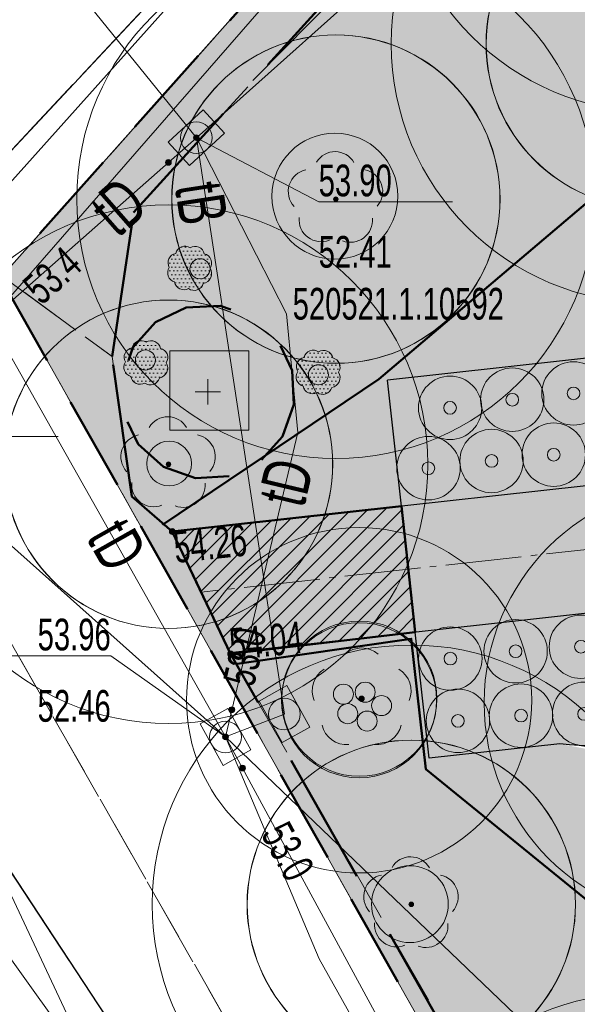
# Model space of a CAD drawing. Header units: metres. Extents: x 5507792 to 5507956, y 5948884 to 5948992.
# Tile 5 of 24: x 5507883 to 5507892, y 5948937 to 5948953. Entities that reach past the tile are written whole.
import ezdxf
from ezdxf.enums import TextEntityAlignment as Align

# ---------------------------------------------------------------- set-up
doc = ezdxf.new("R2010")
doc.units = ezdxf.units.M
for name, pattern in [('2', [0.9, 0.6, -0.3]), ('ACAD_ISO04W100', [30, 24, -3, 0, -3]), ('L_0_02', [0]), ('L_0_03', [1, 0.5, -0.5]), ('L_0_04', [1.5, 1, -0.5]), ('L_0_06', [2, 1.5, -0.5]), ('L_0_0C', [3, 2, -1])]:
    doc.linetypes.add(name, pattern=pattern)
doc.layers.get('0').update_dxf_attribs({"linetype": 'CONTINUOUS', "lineweight": 18})
doc.layers.add('0_legenda', color=7, linetype='CONTINUOUS', lineweight=5, true_color=0x000000)
for name, color, linetype, lineweight in [('1_granice_dzialek', 1, 'CONTINUOUS', 5), ('1_mala_arch', 5, 'CONTINUOUS', 5), ('1_nawierzchnie', 253, 'CONTINUOUS', 5), ('1_roslinnosc', 102, 'CONTINUOUS', 5), ('2_nawierzchnie_projektowane', 14, 'CONTINUOUS', 30), ('3_rosliny_projektowane', 102, 'CONTINUOUS', 20), ('EGB_DzialkaEwidencyjna', 7, 'L_0_02', 18), ('EGB_KonturUzytkuGruntowego', 96, 'L_0_03', 18), ('GES_InneUrzadzeniaTowarzyszace_P', 7, 'CONTINUOUS', 18), ('GES_PrzewodElektroenergetyczny', 1, 'CONTINUOUS', 18), ('GES_PrzewodTelekomunikacyjny', 30, 'CONTINUOUS', 18), ('GES_Rzedna', 7, 'CONTINUOUS', 18), ('OS_PunktOsnowyPoziomej', 7, 'CONTINUOUS', 18), ('OT_Komunikacja', 7, 'CONTINUOUS', 18), ('OT_Rzedna', 7, 'CONTINUOUS', 18), ('OT_ZagospodarowanieTerenu', 7, 'CONTINUOUS', 18), ('OT_ZagospodarowanieTerenu_P', 7, 'CONTINUOUS', 18), ('OTKC', 7, 'CONTINUOUS', 13), ('OTKJ', 7, 'CONTINUOUS', 13), ('OTKK', 7, 'CONTINUOUS', 13), ('OTRS', 7, 'CONTINUOUS', 13), ('OTZL', 7, 'CONTINUOUS', 13), ('OTZT', 7, 'CONTINUOUS', 18), ('SUEP', 7, 'CONTINUOUS', 13), ('SUPK', 7, 'CONTINUOUS', 13), ('SUTP', 7, 'CONTINUOUS', 13), ('Zakres', 5, 'L_0_0C', 50)]:
    doc.layers.add(name, color=color, linetype=linetype, lineweight=lineweight)
doc.layers.add('drzewo liściaste', color=7, linetype='CONTINUOUS')
doc.styles.get("Standard").update_dxf_attribs({"font": 'arial.ttf'})
pattern_1 = [(45, (0, 0), (-0.0220970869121, 0.06629126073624), [0, -0.0625])]
pattern_2 = [(0, (0, 0), (0.03125, 0.0625), [0, -0.0625])]

# ---------------------------------------------------------------- blocks, each defined once
blk = doc.blocks.new('SUPK_TR')
at = {"color": 0, "linetype": 'Continuous', "lineweight": 18, "flags": 128}
blk.add_lwpolyline([(0.75, 0.5), (0.75, -0.5), (-0.75, -0.5), (-0.75, 0.5)], close=True, dxfattribs=at)
blk = doc.blocks.new('SUPS01_07')
at = {"linetype": 'Continuous', "lineweight": 13}
blk.add_hatch(color=0, dxfattribs=at).paths.add_polyline_path([(0, -0.091, 1), (0, 0.091, 1)])
at = {"color": 0, "linetype": 'Continuous', "lineweight": 13}
blk.add_circle((0, 0), 0.0906, dxfattribs=at)
blk = doc.blocks.new('OSSP')
at = {"color": 0, "linetype": 'Continuous', "lineweight": 18, "flags": 128}
blk.add_lwpolyline([(-1.2, 1.3), (1.3, 1.3), (1.3, -1.2), (-1.2, -1.2), (-1.2, 1.3)], close=True, dxfattribs=at)
for points in [[(0, 0.4), (0, -0.4)], [(-0.4, 0), (0.4, 0)]]:
    blk.add_lwpolyline(points, dxfattribs=at)
blk = doc.blocks.new('OTRS')
at = {"linetype": 'Continuous', "lineweight": 13}
blk.add_hatch(color=0, dxfattribs=at).paths.add_polyline_path([(0, -0.091, 1), (0, 0.091, 1)])
at = {"color": 0, "linetype": 'Continuous', "lineweight": 13}
blk.add_circle((0, 0), 0.0906, dxfattribs=at)
blk = doc.blocks.new('OTZL')
at = {"linetype": 'Continuous', "lineweight": 18}
blk.add_hatch(color=0, dxfattribs=at).paths.add_polyline_path([(0, -0.072, 1), (0, 0.072, 1)])
at = {"color": 0, "linetype": 'Continuous', "lineweight": 18}
blk.add_circle((0, 0), 0.0721, dxfattribs=at)
for centre, radius, start, end in [((-0.02, 0.82), 0.68, 29.5388, 149.6209), ((-0.8, 0.24), 0.7, 101.6336, 222.6141), ((0.78, 0.24), 0.7, 318.5035, 78.3664), ((-0.46, -0.64), 0.7, 175.1009, 291.5014), ((0.46, -0.66), 0.7, 249.444, 4.8991)]:
    blk.add_arc(centre, radius, start, end, dxfattribs=at)
blk = doc.blocks.new('SUPK')
at = {"color": 0, "linetype": 'Continuous', "lineweight": 18}
blk.add_circle((0, 0), 0.5, dxfattribs=at)
blk = doc.blocks.new('krzew mniejszy')
at = {"layer": '3_rosliny_projektowane', "color": 1, "linetype": 'Continuous'}
for radius in [0.5, 0.1]:
    blk.add_circle((5507907.6, 5948943.99), radius, dxfattribs=at)
blk = doc.blocks.new('jasminowiec')
at = {"layer": '3_rosliny_projektowane', "color": 67, "linetype": 'Continuous', "true_color": 0x727430}
for radius in [0.5, 0.1]:
    blk.add_circle((5507890.602, 5948946.309), radius, dxfattribs=at)
blk = doc.blocks.new('anabelle')
at = {"layer": '3_rosliny_projektowane', "color": 152, "linetype": 'Continuous', "true_color": 0x2776bb}
for radius in [0.5, 0.1]:
    blk.add_circle((5507891.396, 5948943.565), radius, dxfattribs=at)
blk = doc.blocks.new('OP021')
at = {"linetype": 'Continuous', "lineweight": 13}
h = blk.add_hatch(color=0, dxfattribs=at)
edge = h.paths.add_edge_path()
edge.add_arc((0, 0), 0.05, 0, 360)
at = {"color": 0, "linetype": 'Continuous', "lineweight": 13}
for centre, start, end in [((0, 0.4), 49.272, 130.728), ((-0.38, 0.124), 121.308, 202.548), ((0.38, 0.124), 337.452, 58.692), ((-0.235, -0.324), 193.221, 274.871), ((0.235, -0.324), 265.129, 346.779)]:
    blk.add_arc(centre, 0.4, start, end, dxfattribs=at)

msp = doc.modelspace()

# ---------------------------------------------------------------- hatches: boundary and pattern name
at = {"layer": '1_nawierzchnie', "linetype": 'Continuous', "ltscale": 0.5, "true_color": 0xc7c8ca}
h = msp.add_hatch(dxfattribs=at)
h.set_pattern_fill('DOTS', color=9, angle=45)
h.set_pattern_definition(pattern_1)
h.paths.add_polyline_path([(5507903.11, 5948967.65), (5507922.1, 5948948.91), (5507925.13, 5948949.798), (5507926.124, 5948948.877), (5507923.88, 5948948.02), (5507921.62, 5948947.38), (5507920.13, 5948948.78), (5507909.271, 5948959.643), (5507903.42, 5948965.52), (5507901.71, 5948965.76), (5507899.69, 5948966.3), (5507885.86, 5948951.092), (5507884.84, 5948949.97), (5507884.5, 5948947.7), (5507884.81, 5948945.49), (5507885.45, 5948944.94), (5507890.143, 5948936.413), (5507899.9, 5948919.427), (5507899.59, 5948919.1), (5507882.74, 5948948.94), (5507899.907, 5948968.211), (5507900.2, 5948968.3), (5507901.68, 5948968.21)])
at = {"layer": '1_nawierzchnie', "linetype": 'Continuous', "lineweight": 5, "ltscale": 0.5, "true_color": 0x58ba48}
h = msp.add_hatch(dxfattribs=at)
h.set_pattern_fill('GRASS', color=85, scale=0.5)
h.set_pattern_definition([(90, (0, 0), (-0.3535533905, 0.3535533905), [0.09375, -0.6133567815]), (45, (0, 0), (-0.353553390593, 0.353553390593), [0.09375, -0.40625]), (135, (0, 0), (-0.353553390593, -0.353553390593), [0.09375, -0.40625])])
h.paths.add_polyline_path([(5507900.746, 5948931.406), (5507900.427, 5948931.785), (5507900.719, 5948940.332), (5507900.916, 5948940.776), (5507901.625, 5948941.191), (5507902.772, 5948941.86), (5507903.646, 5948942.788), (5507905.628, 5948942.97), (5507908.712, 5948943.254), (5507909.641, 5948943.339), (5507910.244, 5948943.394), (5507901.234, 5948931.486)], flags=17)
h.paths.add_polyline_path([(5507901.71, 5948965.76), (5507903.42, 5948965.52), (5507913.763, 5948955.131), (5507916.865, 5948952.119), (5507914.204, 5948948.735), (5507913.22, 5948948.058), (5507911.59, 5948947.535), (5507905.597, 5948946.984), (5507905.155, 5948947.25), (5507904.945, 5948947.759), (5507904.039, 5948949.117), (5507901.328, 5948950.974), (5507901.23, 5948954.04)])
h.paths.add_polyline_path([(5507885.45, 5948944.94), (5507889.064, 5948945.339), (5507888.845, 5948947.327), (5507894.51, 5948947.953), (5507894.939, 5948948.715), (5507895.598, 5948949.541), (5507896.187, 5948950.081), (5507896.637, 5948950.409), (5507897.132, 5948950.702), (5507897.345, 5948956.24), (5507899.343, 5948956.163), (5507899.222, 5948959.51), (5507896.944, 5948963.28), (5507884.84, 5948949.97), (5507884.5, 5948947.7), (5507884.81, 5948945.49)])
h.paths.add_polyline_path([(5507886.37, 5948943.01), (5507889.284, 5948943.351), (5507889.504, 5948941.364), (5507891.563, 5948941.591), (5507893.677, 5948941.194), (5507896.127, 5948940.073), (5507896.815, 5948940.071), (5507897.341, 5948940.514), (5507898.472, 5948939.893), (5507898.676, 5948939.09), (5507898.59, 5948936.62), (5507898.274, 5948927.324), (5507895.659, 5948926.769), (5507894.622, 5948928.582)])
h.paths.add_polyline_path([(5507898.332, 5948964.807), (5507899.569, 5948962.987), (5507899.69, 5948966.3)])
h.paths.add_polyline_path([(5507918.275, 5948950.669), (5507917.091, 5948949.106), (5507917.095, 5948948.873), (5507917.217, 5948948.627), (5507917.395, 5948948.501), (5507917.55, 5948948.465), (5507919.859, 5948949.056)])
h.paths.add_polyline_path([(5507917.38, 5948946.31), (5507921.218, 5948947.279), (5507921.962, 5948947.477), (5507923.88, 5948948.02), (5507926.124, 5948948.877), (5507927.039, 5948948.009), (5507899.9, 5948919.427), (5507898.659, 5948921.556), (5507902.085, 5948929.298), (5507903.671, 5948931.391), (5507905.265, 5948930.183), (5507910.843, 5948937.545), (5507909.249, 5948938.753), (5507911.212, 5948941.344), (5507912.408, 5948942.922), (5507913.095, 5948943.106), (5507913.587, 5948942.915), (5507913.83, 5948942.71), (5507915.6, 5948940.94), (5507919.07, 5948944.48)])
at = {"layer": '1_nawierzchnie', "linetype": 'Continuous', "true_color": 0xdfc69b}
h = msp.add_hatch(dxfattribs=at)
h.set_pattern_fill('DOTS', color=31, angle=45)
h.set_pattern_definition(pattern_1)
h.paths.add_polyline_path([(5507897.42, 5948923.69), (5507898.66, 5948921.558), (5507902.085, 5948929.298), (5507903.671, 5948931.391), (5507909.249, 5948938.753), (5507912.408, 5948942.922), (5507912.667, 5948943.056), (5507912.978, 5948943.111), (5507913.162, 5948943.097), (5507913.392, 5948943.028), (5507913.587, 5948942.915), (5507913.83, 5948942.71), (5507917.33, 5948946.3), (5507921.62, 5948947.38), (5507919.859, 5948949.056), (5507917.55, 5948948.465), (5507917.333, 5948948.533), (5507917.204, 5948948.641), (5507917.108, 5948948.818), (5507917.087, 5948948.963), (5507917.121, 5948949.146), (5507918.295, 5948950.694), (5507916.865, 5948952.119), (5507914.485, 5948949.002), (5507914.061, 5948948.614), (5507913.838, 5948948.409), (5507913.351, 5948948.129), (5507913.019, 5948947.959), (5507912.529, 5948947.76), (5507911.972, 5948947.603), (5507911.59, 5948947.535), (5507905.691, 5948946.993), (5507905.381, 5948947.033), (5507905.202, 5948947.178), (5507905.15, 5948947.265), (5507900.678, 5948946.072), (5507900.949, 5948945.73), (5507901.109, 5948945.461), (5507901.199, 5948945.267), (5507901.268, 5948945.065), (5507901.316, 5948944.835), (5507901.324, 5948944.603), (5507901.269, 5948944.352), (5507901.115, 5948944.126), (5507900.981, 5948944.033), (5507900.768, 5948943.968), (5507900.522, 5948943.966), (5507900.289, 5948944.014), (5507899.969, 5948944.143), (5507899.621, 5948944.361), (5507899.531, 5948944.432), (5507897.88, 5948940.263), (5507898.192, 5948940.13), (5507898.385, 5948939.986), (5507898.472, 5948939.893), (5507898.652, 5948939.552), (5507898.686, 5948939.392), (5507900.719, 5948940.332), (5507900.775, 5948940.626), (5507900.978, 5948940.847), (5507901.141, 5948940.987), (5507901.299, 5948941.075), (5507902.277, 5948941.515), (5507902.634, 5948941.885), (5507903.178, 5948942.227), (5507903.646, 5948942.788), (5507903.867, 5948943.134), (5507904.227, 5948943.924), (5507904.452, 5948944.543), (5507904.725, 5948944.791), (5507905.264, 5948944.949), (5507910.872, 5948945.461), (5507911.223, 5948945.267), (5507911.326, 5948944.963), (5507911.271, 5948944.735), (5507901.234, 5948931.486), (5507898.212, 5948925.481)])
h.paths.add_polyline_path([(5507898.686, 5948939.392), (5507900.719, 5948940.332), (5507900.427, 5948931.785), (5507900.475, 5948931.646), (5507900.622, 5948931.473), (5507900.746, 5948931.406), (5507900.919, 5948931.375), (5507901.234, 5948931.486), (5507898.212, 5948925.481)], flags=17)
h.paths.add_polyline_path([(5507899.531, 5948944.432), (5507897.88, 5948940.263), (5507897.607, 5948940.381), (5507896.926, 5948940.758), (5507896.694, 5948940.918), (5507896.115, 5948941.401), (5507895.789, 5948941.741), (5507895.431, 5948942.193), (5507895.156, 5948942.619), (5507894.995, 5948942.918), (5507894.838, 5948943.257), (5507894.652, 5948943.541), (5507894.46, 5948943.702), (5507894.124, 5948943.84), (5507893.899, 5948943.861), (5507886.36, 5948943.028), (5507885.45, 5948944.94), (5507893.419, 5948945.82), (5507894.529, 5948945.943), (5507894.968, 5948946.007), (5507895.219, 5948946.136), (5507895.459, 5948946.377), (5507895.552, 5948946.541), (5507895.746, 5948947.121), (5507896.03, 5948947.695), (5507896.528, 5948948.385), (5507896.966, 5948948.822), (5507897.649, 5948949.312), (5507898.343, 5948949.643), (5507898.647, 5948949.745), (5507898.939, 5948950), (5507899.1, 5948950.305), (5507899.133, 5948950.7), (5507899.408, 5948958.014), (5507899.393, 5948958.558), (5507899.368, 5948958.797), (5507899.192, 5948959.612), (5507898.968, 5948960.207), (5507898.849, 5948960.454), (5507896.944, 5948963.28), (5507898.332, 5948964.807), (5507898.868, 5948964.017), (5507899.064, 5948963.923), (5507899.178, 5948963.91), (5507899.325, 5948963.932), (5507899.479, 5948964.011), (5507899.57, 5948964.1), (5507899.654, 5948964.259), (5507899.732, 5948966.289), (5507901.71, 5948965.76), (5507901.162, 5948951.426), (5507901.25, 5948951.111), (5507901.395, 5948950.886), (5507901.686, 5948950.651), (5507902.079, 5948950.504), (5507902.53, 5948950.29), (5507902.987, 5948950.019), (5507903.431, 5948949.694), (5507903.814, 5948949.351), (5507904.379, 5948948.704), (5507904.711, 5948948.204), (5507904.972, 5948947.703), (5507905.155, 5948947.25), (5507900.683, 5948946.065), (5507900.433, 5948946.308), (5507900.144, 5948946.526), (5507899.803, 5948946.708), (5507899.555, 5948946.792), (5507899.192, 5948946.827), (5507898.917, 5948946.753), (5507898.701, 5948946.563), (5507898.608, 5948946.356), (5507898.587, 5948945.961), (5507898.703, 5948945.529), (5507898.89, 5948945.161), (5507899.156, 5948944.797), (5507899.337, 5948944.605)])
at = {"layer": '1_roslinnosc', "linetype": 'Continuous'}
h = msp.add_hatch(dxfattribs=at)
h.set_pattern_fill('DOTS', color=256)
h.set_pattern_definition([(0, (-1.18386, 2.735316), (0.03125, 0.0625), [0, -0.0625])])
edge = h.paths.add_edge_path()
edge.add_arc((5507885.923, 5948949.173), 0.149, 327.2385, 437.2385)
edge.add_arc((5507885.81, 5948949.287), 0.149, 11.7156, 121.7156)
edge.add_arc((5507885.649, 5948949.29), 0.149, 56.1927, 166.1927)
edge.add_arc((5507885.532, 5948949.18), 0.149, 100.6698, 210.6698)
edge.add_arc((5507885.526, 5948949.019), 0.149, 145.1469, 255.1469)
edge.add_arc((5507885.635, 5948948.9), 0.149, 189.624, 299.624)
edge.add_arc((5507885.796, 5948948.891), 0.149, 234.1011, 344.1011)
edge.add_arc((5507885.909, 5948949.009), 0.162, 280.6698, 390.6698)
h = msp.add_hatch(dxfattribs=at)
h.set_pattern_fill('DOTS', color=256)
h.set_pattern_definition(pattern_2)
edge = h.paths.add_edge_path()
edge.add_arc((5507885.231, 5948947.683), 0.149, 327.2385, 437.2385)
edge.add_arc((5507885.118, 5948947.797), 0.149, 11.7156, 121.7156)
edge.add_arc((5507884.957, 5948947.8), 0.149, 56.1927, 166.1927)
edge.add_arc((5507884.84, 5948947.69), 0.149, 100.6698, 210.6698)
edge.add_arc((5507884.834, 5948947.529), 0.149, 145.1469, 255.1469)
edge.add_arc((5507884.943, 5948947.41), 0.149, 189.624, 299.624)
edge.add_arc((5507885.104, 5948947.401), 0.149, 234.1011, 344.1011)
edge.add_arc((5507885.217, 5948947.519), 0.162, 280.6698, 390.6698)
h = msp.add_hatch(dxfattribs=at)
h.set_pattern_fill('DOTS', color=256)
h.set_pattern_definition(pattern_2)
edge = h.paths.add_edge_path()
edge.add_arc((5507887.949, 5948947.532), 0.149, 327.2385, 437.2385)
edge.add_arc((5507887.836, 5948947.647), 0.149, 11.7156, 121.7156)
edge.add_arc((5507887.675, 5948947.65), 0.149, 56.1927, 166.1927)
edge.add_arc((5507887.558, 5948947.539), 0.149, 100.6698, 210.6698)
edge.add_arc((5507887.552, 5948947.378), 0.149, 145.1469, 255.1469)
edge.add_arc((5507887.661, 5948947.259), 0.149, 189.624, 299.624)
edge.add_arc((5507887.822, 5948947.25), 0.149, 234.1011, 344.1011)
edge.add_arc((5507887.935, 5948947.369), 0.162, 280.6698, 390.6698)
at = {"layer": '2_nawierzchnie_projektowane', "linetype": 'Continuous', "lineweight": 5, "true_color": 0xb69f8b}
h = msp.add_hatch(dxfattribs=at)
h.set_pattern_fill('EARTH', color=253, scale=2.5, angle=45)
h.set_pattern_definition([(45, (0, 0), (0, 0.883883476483), [0.625, -0.625]), (45, (-0.1657, 0.1657), (0, 0.883883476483), [0.625, -0.625]), (45, (-0.33146, 0.33146), (0, 0.883883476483), [0.625, -0.625]), (135, (-0.33146, 0.44194), (-0.883883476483, 6e-17), [0.625, -0.625]), (135, (-0.1657, 0.6077), (-0.883883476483, 6e-17), [0.625, -0.625]), (135, (0, 0.7734), (-0.883883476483, 6e-17), [0.625, -0.625])])
h.paths.add_polyline_path([(5507889.284, 5948943.351), (5507893.899, 5948943.861), (5507894.46, 5948943.702), (5507894.838, 5948943.257), (5507895.141, 5948942.644), (5507895.743, 5948941.716), (5507896.115, 5948941.401), (5507896.709, 5948940.951), (5507897.341, 5948940.514), (5507897.141, 5948940.267), (5507896.815, 5948940.071), (5507896.474, 5948940.011), (5507896.127, 5948940.073), (5507895.35, 5948940.517), (5507894.813, 5948940.773), (5507893.938, 5948941.111), (5507892.812, 5948941.413), (5507891.872, 5948941.562), (5507891.563, 5948941.591), (5507889.504, 5948941.364)])
h.paths.add_polyline_path([(5507889.064, 5948945.339), (5507888.845, 5948947.327), (5507894.51, 5948947.953), (5507894.868, 5948948.606), (5507895.504, 5948949.44), (5507896.081, 5948949.994), (5507896.898, 5948950.572), (5507897.132, 5948950.702), (5507897.345, 5948956.24), (5507899.338, 5948956.165), (5507899.124, 5948950.453), (5507899.017, 5948950.118), (5507898.939, 5948950), (5507898.778, 5948949.835), (5507898.647, 5948949.745), (5507898.107, 5948949.547), (5507897.744, 5948949.367), (5507897.222, 5948949.044), (5507896.751, 5948948.622), (5507896.381, 5948948.209), (5507895.929, 5948947.513), (5507895.749, 5948947.13), (5507895.62, 5948946.777), (5507895.494, 5948946.431), (5507895.283, 5948946.185), (5507895.053, 5948946.041), (5507894.885, 5948945.982)])
h.paths.add_polyline_path([(5507895.659, 5948926.769), (5507898.274, 5948927.324), (5507898.212, 5948925.481), (5507897.42, 5948923.69)])
h.paths.add_polyline_path([(5507903.671, 5948931.391), (5507909.249, 5948938.753), (5507910.843, 5948937.545), (5507905.265, 5948930.183)])
h.paths.add_polyline_path([(5507903.646, 5948942.788), (5507903.995, 5948943.373), (5507904.173, 5948943.777), (5507904.26, 5948944.201), (5507904.463, 5948944.549), (5507904.779, 5948944.78), (5507905.264, 5948944.949), (5507910.872, 5948945.461), (5507911.148, 5948945.345), (5507911.264, 5948945.204), (5507911.271, 5948944.735), (5507910.256, 5948943.396)])
edge = h.paths.add_edge_path()
edge.add_ellipse((5507899.952, 5948945.395), major_axis=(-1.163, 1.269), ratio=0.576271, start_angle=0, end_angle=360)
at = {"layer": '3_rosliny_projektowane', "lineweight": 9, "true_color": 0xb69f8b, "transparency": 33554687}
h = msp.add_hatch(dxfattribs=at)
h.set_pattern_fill('ANSI31', color=253, scale=0.06)
h.set_pattern_definition([(45, (0, 0), (-0.134703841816, 0.134703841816), [])])
h.paths.add_polyline_path([(5507885.45, 5948944.94), (5507886.37, 5948943.01), (5507889.284, 5948943.351), (5507889.064, 5948945.339)])
h.paths.add_polyline_path([(5507899.231, 5948959.479), (5507901.532, 5948960.326), (5507901.71, 5948965.715), (5507899.733, 5948966.287), (5507899.654, 5948964.259), (5507899.572, 5948964.103), (5507899.44, 5948963.985), (5507899.325, 5948963.932), (5507899.131, 5948963.912), (5507898.868, 5948963.912), (5507898.332, 5948964.807), (5507896.944, 5948963.28), (5507898.417, 5948961.095), (5507898.849, 5948960.454), (5507899.04, 5948960.041)])
h.paths.add_polyline_path([(5507913.576, 5948948.264), (5507917.33, 5948946.3), (5507921.218, 5948947.279), (5507921.62, 5948947.38), (5507919.859, 5948949.056), (5507917.55, 5948948.465), (5507917.339, 5948948.529), (5507917.164, 5948948.697), (5507917.087, 5948948.818), (5507917.121, 5948949.146), (5507918.275, 5948950.669), (5507916.82, 5948952.06), (5507914.366, 5948948.884), (5507914.089, 5948948.636), (5507913.831, 5948948.437)])

# ---------------------------------------------------------------- linework, layer by layer
at = {"layer": '0_legenda', "color": 32, "linetype": 'Continuous', "lineweight": 20, "true_color": 0xcd6928}
for centre, radius in [((5507888.016, 5948950.227), 0.993), ((5507885.888, 5948949.082), 0.158), ((5507885.026, 5948947.644), 0.158), ((5507887.756, 5948947.412), 0.158), ((5507885.4, 5948946.011), 0.353), ((5507888.15, 5948942.374), 0.158), ((5507888.493, 5948942.406), 0.158), ((5507888.752, 5948942.194), 0.158), ((5507888.218, 5948942.067), 0.158), ((5507888.525, 5948941.951), 0.158), ((5507889.199, 5948939.064), 0.606)]:
    msp.add_circle(centre, radius, dxfattribs=at)
at = {"layer": '1_granice_dzialek', "color": 1, "linetype": '2', "lineweight": 50, "ltscale": 2.5}
msp.add_lwpolyline([(5507882.74, 5948948.94), (5507899.59, 5948919.1), (5507927.05, 5948948.02), (5507902.32, 5948970.92)], close=True, dxfattribs=at)
at = {"layer": '1_mala_arch', "color": 6, "linetype": '2', "lineweight": 50, "ltscale": 3.5}
msp.add_lwpolyline([(5507899.9, 5948919.427), (5507897.42, 5948923.69), (5507894.591, 5948928.552), (5507886.37, 5948943.01), (5507885.45, 5948944.94), (5507884.81, 5948945.49), (5507884.5, 5948947.7), (5507884.84, 5948949.97), (5507899.69, 5948966.3), (5507903.42, 5948965.52), (5507921.62, 5948947.38), (5507923.88, 5948948.02), (5507926.124, 5948948.877), (5507927.05, 5948948.02), (5507899.9, 5948919.427)], dxfattribs=at)
at = {"layer": '1_roslinnosc', "linetype": 'Continuous'}
for points in [[(5507886.048, 5948949.092, 0.520567), (5507885.956, 5948949.318, 0.520567), (5507885.732, 5948949.414, 0.520567), (5507885.505, 5948949.326, 0.520567), (5507885.404, 5948949.104, 0.520567), (5507885.488, 5948948.875, 0.520567), (5507885.709, 5948948.77, 0.520567), (5507885.939, 5948948.85, 0.520567)], [(5507885.356, 5948947.602, 0.520567), (5507885.264, 5948947.828, 0.520567), (5507885.04, 5948947.924, 0.520567), (5507884.813, 5948947.836, 0.520567), (5507884.712, 5948947.614, 0.520567), (5507884.796, 5948947.385, 0.520567), (5507885.017, 5948947.28, 0.520567), (5507885.247, 5948947.36, 0.520567)], [(5507888.074, 5948947.451, 0.520567), (5507887.982, 5948947.677, 0.520567), (5507887.758, 5948947.773, 0.520567), (5507887.531, 5948947.685, 0.520567), (5507887.43, 5948947.463, 0.520567), (5507887.514, 5948947.234, 0.520567), (5507887.734, 5948947.13, 0.520567), (5507887.965, 5948947.21, 0.520567)], [(5507888.074, 5948947.451, 0.520567), (5507887.982, 5948947.677, 0.520567), (5507887.758, 5948947.773, 0.520567), (5507887.531, 5948947.685, 0.520567), (5507887.43, 5948947.463, 0.520567), (5507887.514, 5948947.234, 0.520567), (5507887.734, 5948947.13, 0.520567), (5507887.965, 5948947.21, 0.520567)]]:
    msp.add_lwpolyline(points, format="xyb", close=True, dxfattribs=at)
at = {"layer": '1_roslinnosc', "color": 52, "linetype": 'Continuous', "true_color": 0xc8c92d}
for centre, radius in [((5507893.063, 5948955.641), 4.089), ((5507892.993, 5948952.631), 4.089), ((5507888.033, 5948950.181), 4.089), ((5507885.393, 5948946.001), 4.089), ((5507893.843, 5948942.241), 3.473), ((5507888.398, 5948942.279), 2.723), ((5507889.223, 5948939.061), 4.089), ((5507892.843, 5948933.571), 4.089)]:
    msp.add_circle(centre, radius, dxfattribs=at)
at = {"layer": '1_roslinnosc', "linetype": 'Continuous'}
for centre, radius in [((5507892.99, 5948952.63), 2.589), ((5507892.993, 5948952.631), 2.589), ((5507888.03, 5948950.18), 2.589), ((5507888.033, 5948950.181), 2.589), ((5507885.39, 5948946), 2.589), ((5507885.393, 5948946.001), 2.589), ((5507888.398, 5948942.279), 1.223), ((5507888.401, 5948942.303), 1.223), ((5507889.22, 5948939.06), 2.589), ((5507889.223, 5948939.061), 2.589)]:
    msp.add_circle(centre, radius, dxfattribs=at)
at = {"layer": '2_nawierzchnie_projektowane', "linetype": 'Continuous'}
for points in [[(5507894.51, 5948947.953), (5507888.845, 5948947.327)], [(5507889.064, 5948945.339), (5507888.845, 5948947.327)], [(5507894.885, 5948945.982), (5507885.45, 5948944.94)], [(5507893.899, 5948943.861), (5507886.36, 5948943.028)], [(5507891.563, 5948941.591), (5507889.504, 5948941.364), (5507889.284, 5948943.351)]]:
    msp.add_lwpolyline(points, dxfattribs=at)
at = {"layer": '2_nawierzchnie_projektowane', "color": 251, "linetype": 'ACAD_ISO04W100', "lineweight": 9, "ltscale": 0.05, "true_color": 0x636466}
msp.add_lwpolyline([(5507897.318, 5948945.245), (5507885.906, 5948943.984)], dxfattribs=at)
at = {"layer": '2_nawierzchnie_projektowane', "linetype": 'Continuous'}
msp.add_arc((5507890.782, 5948931.622), 10, 57.6873, 85.5182, dxfattribs=at)
at = {"layer": '3_rosliny_projektowane', "color": 114, "lineweight": 50, "true_color": 0x139b48}
for points in [[(5507885.295, 5948945.043), (5507888.707, 5948947.342), (5507895.543, 5948953.137), (5507898.995, 5948959.558), (5507896.844, 5948963.141)], [(5507886.472, 5948942.853), (5507889.221, 5948943.248), (5507889.451, 5948941.192), (5507896.172, 5948935.73), (5507898.134, 5948927.365), (5507897.965, 5948925.336), (5507897.26, 5948924.086)]]:
    msp.add_lwpolyline(points, dxfattribs=at)
at = {"layer": '3_rosliny_projektowane', "color": 253, "lineweight": 50, "true_color": 0xb69f8b}
msp.add_lwpolyline([(5507885.45, 5948944.94), (5507886.37, 5948943.01), (5507889.284, 5948943.351), (5507889.064, 5948945.339), (5507885.45, 5948944.94)], dxfattribs=at)
at = {"layer": 'EGB_DzialkaEwidencyjna', "linetype": 'CONTINUOUS', "lineweight": 18}
for p, q in [((5507882.74, 5948948.94), (5507902.32, 5948970.92)), ((5507902.32, 5948970.92), (5507882.74, 5948948.94)), ((5507899.59, 5948919.1), (5507882.74, 5948948.94)), ((5507882.74, 5948948.94), (5507899.59, 5948919.1))]:
    msp.add_line(p, q, dxfattribs=at)
at = {"layer": 'EGB_KonturUzytkuGruntowego', "color": 96, "linetype": 'L_0_03', "lineweight": 18, "flags": 128}
msp.add_lwpolyline([(5507848.144, 5948982.381), (5507856, 5948974.89), (5507875.97, 5948953.99), (5507895.7, 5948976.72), (5507902.32, 5948970.92), (5507882.74, 5948948.94), (5507899.59, 5948919.1), (5507915.01, 5948894.29), (5507920.01, 5948887.7), (5507922.562, 5948885), (5507895.414, 5948885), (5507874.09, 5948925.56), (5507864.89, 5948942.39), (5507849.46, 5948961.95), (5507847.825, 5948963.462)], close=True, dxfattribs=at)
at = {"layer": 'GES_PrzewodElektroenergetyczny', "color": 1, "linetype": 'Continuous', "lineweight": 18, "flags": 128}
for points in [[(5507848.086, 5948978.943), (5507869.39, 5948957.11), (5507891.78, 5948925.78)], [(5507893, 5948961.73), (5507882.43, 5948949.93), (5507880.95, 5948947.54), (5507881.66, 5948943.47), (5507869.68, 5948936.58), (5507860.72, 5948927.58), (5507847.002, 5948914.712)]]:
    msp.add_lwpolyline(points, dxfattribs=at)
at = {"layer": 'GES_PrzewodTelekomunikacyjny', "color": 30, "linetype": 'Continuous', "lineweight": 18, "flags": 128}
for points in [[(5507944.78, 5948945.78), (5507910.96, 5948977.75), (5507905.25, 5948970.79), (5507886.72, 5948952.05)], [(5507882.57, 5948948.28), (5507888, 5948954.5), (5507909.33, 5948977.22), (5507911.49, 5948975.32)], [(5507903.07, 5948966.54), (5507902.79, 5948966.29), (5507885.83, 5948951.15)], [(5507879.81, 5948958.58), (5507885.83, 5948951.15)], [(5507885.83, 5948951.15), (5507885.39, 5948950.76), (5507882.57, 5948948.28)], [(5507886.29, 5948941.7), (5507887.43, 5948946.5), (5507887.25, 5948948.37), (5507885.83, 5948951.15)], [(5507885.83, 5948951.15), (5507887.22, 5948942.06)], [(5507878.46, 5948948.68), (5507883.94, 5948937.01), (5507904.72, 5948904.16)], [(5507886.29, 5948941.7), (5507878.46, 5948948.68)], [(5507882.57, 5948948.28), (5507886.29, 5948941.7)], [(5507887.22, 5948942.06), (5507886.29, 5948941.7)], [(5507913.07, 5948892.06), (5507906.5, 5948903.22), (5507905.62, 5948906.7), (5507902.23, 5948912.3), (5507901.12, 5948915.36), (5507893.04, 5948929.26), (5507886.29, 5948941.7)], [(5507914.46, 5948915.18), (5507914.23, 5948914.93), (5507886.29, 5948941.7)], [(5507886.29, 5948941.7), (5507887.77, 5948938.2), (5507898.67, 5948918.75), (5507910.75, 5948896.87), (5507917.167, 5948885)]]:
    msp.add_lwpolyline(points, dxfattribs=at)
at = {"layer": 'GES_Rzedna', "color": 7, "linetype": 'Continuous', "lineweight": 13, "flags": 128}
for points in [[(5507889.869, 5948950.138), (5507887.76, 5948950.138), (5507885.83, 5948951.15)], [(5507883.649, 5948946.437), (5507881.54, 5948946.437), (5507882.57, 5948948.28)], [(5507882.371, 5948942.978), (5507884.48, 5948942.978), (5507886.29, 5948941.7)]]:
    msp.add_lwpolyline(points, dxfattribs=at)
at = {"layer": 'OS_PunktOsnowyPoziomej'}
msp.add_point((5507886.01, 5948947.14), dxfattribs=at)
at = {"layer": 'OT_Komunikacja', "color": 7, "linetype": 'L_0_06', "lineweight": 18, "flags": 128}
for points in [[(5507955.813, 5948925.142), (5507955.18, 5948924.54), (5507945.54, 5948933.77), (5507943.48, 5948935.62), (5507941.38, 5948937.57), (5507928.04, 5948950.65), (5507922.1, 5948948.91), (5507903.11, 5948967.65), (5507901.68, 5948968.21), (5507900.2, 5948968.3), (5507898.91, 5948967.91), (5507893, 5948961.73), (5507881.75, 5948949.71), (5507876.46, 5948953.58), (5507877.73, 5948953.94), (5507879.23, 5948954.73), (5507897.95, 5948974.98), (5507898.69, 5948975.82), (5507899.06, 5948976.82), (5507899.34, 5948978.03), (5507899.3, 5948979.24), (5507898.85, 5948980.51), (5507902.01, 5948983), (5507902.68, 5948982.65), (5507903.47, 5948982.35), (5507904.27, 5948982.3), (5507905.13, 5948982.6), (5507906.24, 5948983.83), (5507910.02, 5948979.91), (5507909.52, 5948979.14), (5507909.28, 5948978.69), (5507909.18, 5948978.12), (5507909.16, 5948977.61), (5507909.29, 5948977.09), (5507909.65, 5948976.14), (5507909.98, 5948975.54), (5507910.08, 5948975.42), (5507925.81, 5948960.39), (5507949.43, 5948937.76), (5507955.831, 5948931.665)], [(5507847.905, 5948968.221), (5507901.066, 5948907.465), (5507919.179, 5948886.765), (5507920.723, 5948885), (5507919.179, 5948886.765), (5507920.49, 5948887.71), (5507918.99, 5948893.39), (5507927.71, 5948902.4), (5507930.96, 5948899.32), (5507931.65, 5948898.71), (5507932.9, 5948893.66), (5507924.106, 5948885), (5507920.723, 5948885), (5507898.372, 5948885), (5507889.78, 5948902.42), (5507879.43, 5948923.43), (5507878.55, 5948925.05), (5507877.51, 5948925.92), (5507877, 5948926.58), (5507870.04, 5948935.22), (5507868.76, 5948939.99), (5507865.4, 5948945.1), (5507860.58, 5948951.56), (5507856.89, 5948956.31), (5507853.19, 5948960.62), (5507848.18, 5948965.94), (5507847.872, 5948966.24), (5507847.905, 5948968.221), (5507848.08, 5948978.577), (5507855.59, 5948971.2), (5507862.95, 5948963.3), (5507868.66, 5948956.64), (5507876.46, 5948953.58), (5507881.75, 5948949.71), (5507880.47, 5948947.45), (5507880.12, 5948946.39), (5507880.71, 5948943.43), (5507882.66, 5948939.94), (5507884.75, 5948936.77), (5507884.99, 5948935.81), (5507901.066, 5948907.465)]]:
    msp.add_lwpolyline(points, close=True, dxfattribs=at)
at = {"layer": 'OT_Komunikacja', "color": 7, "linetype": 'L_0_04', "lineweight": 18, "flags": 128}
for points in [[(5507938.73, 5948935.45), (5507939.64, 5948937.07), (5507927.95, 5948948.22), (5507927.15, 5948949.25), (5507923.88, 5948948.02), (5507920.13, 5948948.78), (5507917.99, 5948950.96), (5507916.82, 5948952.06), (5507903.42, 5948965.52), (5507901.71, 5948965.76), (5507899.69, 5948966.3), (5507897.22, 5948963.62), (5507895.81, 5948962.06), (5507894.53, 5948960.63), (5507884.84, 5948949.97), (5507884.5, 5948947.7), (5507881.75, 5948949.71), (5507893, 5948961.73), (5507898.91, 5948967.91), (5507900.2, 5948968.3), (5507901.68, 5948968.21), (5507903.11, 5948967.65), (5507922.1, 5948948.91), (5507928.04, 5948950.65), (5507941.38, 5948937.57), (5507943.48, 5948935.62), (5507945.54, 5948933.77), (5507943.96, 5948933.07), (5507941.92, 5948932.26)], [(5507884.5, 5948947.7), (5507884.81, 5948945.49), (5507885.45, 5948944.94), (5507886.37, 5948943.01), (5507897.42, 5948923.69), (5507898.4, 5948922), (5507899.91, 5948919.41), (5507907.21, 5948906.88), (5507908.33, 5948906.82), (5507911.54, 5948910.04), (5507914.72, 5948907), (5507911.79, 5948903.9), (5507910.41, 5948902.26), (5507910.49, 5948901.17), (5507913.92, 5948895.02), (5507914.39, 5948894.2), (5507914.92, 5948893.8), (5507915.57, 5948893.75), (5507920.49, 5948887.71), (5507918.77, 5948886.47), (5507915.54, 5948886.02), (5507880.47, 5948947.45), (5507881.75, 5948949.71)]]:
    msp.add_lwpolyline(points, close=True, dxfattribs=at)
at = {"layer": 'OT_Komunikacja', "color": 7, "linetype": 'Continuous', "lineweight": 25, "flags": 128}
msp.add_lwpolyline([(5507920.49, 5948887.71), (5507918.77, 5948886.47), (5507915.54, 5948886.02), (5507912.99, 5948887.42), (5507911.39, 5948889.73), (5507909.1, 5948893.3), (5507884.99, 5948935.81), (5507884.75, 5948936.77), (5507882.66, 5948939.94), (5507880.71, 5948943.43), (5507880.12, 5948946.39), (5507880.47, 5948947.45), (5507881.75, 5948949.71), (5507893, 5948961.73)], dxfattribs=at)
at = {"layer": 'OT_ZagospodarowanieTerenu', "color": 7, "linetype": 'L_0_04', "lineweight": 18, "flags": 128}
msp.add_lwpolyline([(5507915.54, 5948886.02), (5507912.99, 5948887.42), (5507911.39, 5948889.73), (5507909.1, 5948893.3), (5507884.99, 5948935.81), (5507884.75, 5948936.77), (5507882.66, 5948939.94), (5507880.71, 5948943.43), (5507880.12, 5948946.39), (5507880.47, 5948947.45)], close=True, dxfattribs=at)
at = {"layer": 'OTKC', "color": 7, "linetype": 'L_0_04', "lineweight": 18, "flags": 128}
for points in [[(5507938.73, 5948935.45), (5507939.64, 5948937.07), (5507927.95, 5948948.22), (5507927.15, 5948949.25), (5507923.88, 5948948.02), (5507920.13, 5948948.78), (5507917.99, 5948950.96), (5507916.82, 5948952.06), (5507903.42, 5948965.52), (5507901.71, 5948965.76), (5507899.69, 5948966.3), (5507897.22, 5948963.62), (5507895.81, 5948962.06), (5507894.53, 5948960.63), (5507884.84, 5948949.97), (5507884.5, 5948947.7), (5507881.75, 5948949.71), (5507893, 5948961.73), (5507898.91, 5948967.91), (5507900.2, 5948968.3), (5507901.68, 5948968.21), (5507903.11, 5948967.65), (5507922.1, 5948948.91), (5507928.04, 5948950.65), (5507941.38, 5948937.57), (5507943.48, 5948935.62), (5507945.54, 5948933.77), (5507943.96, 5948933.07), (5507941.92, 5948932.26)], [(5507884.5, 5948947.7), (5507884.81, 5948945.49), (5507885.45, 5948944.94), (5507886.37, 5948943.01), (5507897.42, 5948923.69), (5507898.4, 5948922), (5507899.91, 5948919.41), (5507907.21, 5948906.88), (5507908.33, 5948906.82), (5507911.54, 5948910.04), (5507914.72, 5948907), (5507911.79, 5948903.9), (5507910.41, 5948902.26), (5507910.49, 5948901.17), (5507913.92, 5948895.02), (5507914.39, 5948894.2), (5507914.92, 5948893.8), (5507915.57, 5948893.75), (5507920.49, 5948887.71), (5507918.77, 5948886.47), (5507915.54, 5948886.02), (5507880.47, 5948947.45), (5507881.75, 5948949.71)]]:
    msp.add_lwpolyline(points, close=True, dxfattribs=at)
at = {"layer": 'OTKJ', "color": 7, "linetype": 'L_0_06', "lineweight": 18, "flags": 128}
for points in [[(5507955.813, 5948925.142), (5507955.18, 5948924.54), (5507945.54, 5948933.77), (5507943.48, 5948935.62), (5507941.38, 5948937.57), (5507928.04, 5948950.65), (5507922.1, 5948948.91), (5507903.11, 5948967.65), (5507901.68, 5948968.21), (5507900.2, 5948968.3), (5507898.91, 5948967.91), (5507893, 5948961.73), (5507881.75, 5948949.71), (5507876.46, 5948953.58), (5507877.73, 5948953.94), (5507879.23, 5948954.73), (5507897.95, 5948974.98), (5507898.69, 5948975.82), (5507899.06, 5948976.82), (5507899.34, 5948978.03), (5507899.3, 5948979.24), (5507898.85, 5948980.51), (5507902.01, 5948983), (5507902.68, 5948982.65), (5507903.47, 5948982.35), (5507904.27, 5948982.3), (5507905.13, 5948982.6), (5507906.24, 5948983.83), (5507910.02, 5948979.91), (5507909.52, 5948979.14), (5507909.28, 5948978.69), (5507909.18, 5948978.12), (5507909.16, 5948977.61), (5507909.29, 5948977.09), (5507909.65, 5948976.14), (5507909.98, 5948975.54), (5507910.08, 5948975.42), (5507925.81, 5948960.39), (5507949.43, 5948937.76), (5507955.831, 5948931.665)], [(5507915.375, 5948885), (5507898.372, 5948885), (5507889.78, 5948902.42), (5507879.43, 5948923.43), (5507878.55, 5948925.05), (5507877.51, 5948925.92), (5507877, 5948926.58), (5507874.226, 5948930.024), (5507871.576, 5948933.313), (5507870.04, 5948935.22), (5507868.76, 5948939.99), (5507865.4, 5948945.1), (5507860.58, 5948951.56), (5507856.89, 5948956.31), (5507853.19, 5948960.62), (5507848.18, 5948965.94), (5507847.872, 5948966.24), (5507848.08, 5948978.577), (5507855.59, 5948971.2), (5507862.95, 5948963.3), (5507868.66, 5948956.64), (5507876.46, 5948953.58), (5507881.75, 5948949.71), (5507880.47, 5948947.45), (5507880.12, 5948946.39), (5507880.71, 5948943.43), (5507882.66, 5948939.94), (5507884.75, 5948936.77), (5507884.99, 5948935.81), (5507909.1, 5948893.3), (5507911.39, 5948889.73), (5507911.596, 5948889.433), (5507912.448, 5948888.203), (5507912.99, 5948887.42), (5507913.338, 5948887.229)]]:
    msp.add_lwpolyline(points, close=True, dxfattribs=at)
at = {"layer": 'OTKK', "color": 7, "linetype": 'Continuous', "lineweight": 25, "flags": 128}
msp.add_lwpolyline([(5507920.49, 5948887.71), (5507918.77, 5948886.47), (5507915.54, 5948886.02), (5507912.99, 5948887.42), (5507911.39, 5948889.73), (5507909.1, 5948893.3), (5507884.99, 5948935.81), (5507884.75, 5948936.77), (5507882.66, 5948939.94), (5507880.71, 5948943.43), (5507880.12, 5948946.39), (5507880.47, 5948947.45), (5507881.75, 5948949.71), (5507893, 5948961.73)], dxfattribs=at)
at = {"layer": 'OTZT', "color": 7, "linetype": 'L_0_04', "lineweight": 18, "flags": 128}
msp.add_lwpolyline([(5507915.54, 5948886.02), (5507912.99, 5948887.42), (5507911.39, 5948889.73), (5507909.1, 5948893.3), (5507884.99, 5948935.81), (5507884.75, 5948936.77), (5507882.66, 5948939.94), (5507880.71, 5948943.43), (5507880.12, 5948946.39), (5507880.47, 5948947.45)], close=True, dxfattribs=at)
at = {"layer": 'SUEP', "color": 1, "linetype": 'Continuous', "lineweight": 18, "flags": 128}
for points in [[(5507848.086, 5948978.943), (5507869.39, 5948957.11), (5507891.78, 5948925.78)], [(5507893, 5948961.73), (5507882.43, 5948949.93), (5507880.95, 5948947.54), (5507881.66, 5948943.47), (5507869.68, 5948936.58), (5507860.72, 5948927.58), (5507847.002, 5948914.712)]]:
    msp.add_lwpolyline(points, dxfattribs=at)
at = {"layer": 'SUTP', "color": 30, "linetype": 'Continuous', "lineweight": 18, "flags": 128}
for points in [[(5507944.78, 5948945.78), (5507910.96, 5948977.75), (5507905.25, 5948970.79), (5507886.72, 5948952.05)], [(5507882.57, 5948948.28), (5507888, 5948954.5), (5507909.33, 5948977.22), (5507911.49, 5948975.32)], [(5507903.07, 5948966.54), (5507902.79, 5948966.29), (5507885.83, 5948951.15)], [(5507879.81, 5948958.58), (5507885.83, 5948951.15)], [(5507885.83, 5948951.15), (5507885.39, 5948950.76), (5507882.57, 5948948.28)], [(5507886.29, 5948941.7), (5507887.43, 5948946.5), (5507887.25, 5948948.37), (5507885.83, 5948951.15)], [(5507885.83, 5948951.15), (5507887.22, 5948942.06)], [(5507878.46, 5948948.68), (5507883.94, 5948937.01), (5507904.72, 5948904.16)], [(5507886.29, 5948941.7), (5507878.46, 5948948.68)], [(5507882.57, 5948948.28), (5507886.29, 5948941.7)], [(5507887.22, 5948942.06), (5507886.29, 5948941.7)], [(5507913.07, 5948892.06), (5507906.5, 5948903.22), (5507905.62, 5948906.7), (5507902.23, 5948912.3), (5507901.12, 5948915.36), (5507893.04, 5948929.26), (5507886.29, 5948941.7)], [(5507914.46, 5948915.18), (5507914.23, 5948914.93), (5507886.29, 5948941.7)], [(5507886.29, 5948941.7), (5507887.77, 5948938.2), (5507898.67, 5948918.75), (5507910.75, 5948896.87), (5507917.167, 5948885)]]:
    msp.add_lwpolyline(points, dxfattribs=at)
at = {"layer": 'Zakres', "lineweight": 50, "flags": 128}
msp.add_lwpolyline([(5507886.35, 5948945.81), (5507885.815, 5948945.781), (5507885.31, 5948945.959), (5507884.911, 5948946.317), (5507884.68, 5948946.8), (5507884.651, 5948947.335), (5507884.829, 5948947.84), (5507885.187, 5948948.239), (5507885.67, 5948948.47), (5507886.205, 5948948.499), (5507886.71, 5948948.321), (5507887.109, 5948947.963), (5507887.34, 5948947.48), (5507887.369, 5948946.945), (5507887.191, 5948946.44), (5507886.833, 5948946.041)], close=True, dxfattribs=at)

# ---------------------------------------------------------------- block references
at = {"linetype": 'Continuous'}
for name, p in [('jasminowiec', (1.178, 0.808)), ('jasminowiec', (0.212, 0.709)), ('jasminowiec', (-0.769, 0.581)), ('jasminowiec', (0.866, -0.158)), ('jasminowiec', (-0.115, -0.257)), ('jasminowiec', (-1.11, -0.371)), ('anabelle', (-0.529, -0.514)), ('anabelle', (0.5, -0.443)), ('anabelle', (-1.559, -0.629))]:
    msp.add_blockref(name, p, dxfattribs=at)
at = {"layer": '2_nawierzchnie_projektowane', "linetype": 'Continuous'}
for p in [(-17.643, -2.036), (-16.648, -1.954), (-15.653, -1.926)]:
    msp.add_blockref('krzew mniejszy', p, dxfattribs=at)
at = {"layer": 'drzewo liściaste', "color": 94, "linetype": 'Continuous', "lineweight": 18}
msp.add_blockref('OP021', (5507888.437, 5948942.303), dxfattribs=at)
at = {"layer": 'GES_InneUrzadzeniaTowarzyszace_P', "color": 30, "linetype": 'Continuous', "xscale": 0.5, "yscale": 0.5, "zscale": 0.5}
for p, rotation in [((5507885.83, 5948951.15), 42.77), ((5507887.22, 5948942.06), 299.05), ((5507886.29, 5948941.7), 299.18)]:
    msp.add_blockref('SUPK_TR', p, dxfattribs=dict(at, rotation=rotation))
at = {"layer": 'GES_Rzedna', "color": 30, "linetype": 'Continuous', "xscale": 0.5, "yscale": 0.5, "zscale": 0.5}
for p in [(5507885.83, 5948951.15), (5507885.39, 5948950.76), (5507886.39, 5948942.13), (5507886.29, 5948941.7), (5507886.56, 5948941.21)]:
    msp.add_blockref('SUPS01_07', p, dxfattribs=at)
at = {"layer": 'OS_PunktOsnowyPoziomej', "linetype": 'Continuous', "xscale": 0.5, "yscale": 0.5, "zscale": 0.5}
msp.add_blockref('OSSP', (5507886.01, 5948947.14), dxfattribs=at)
at = {"layer": 'OT_Rzedna', "linetype": 'Continuous', "xscale": 0.5, "yscale": 0.5, "zscale": 0.5}
for p in [(5507885.45, 5948944.94), (5507886.37, 5948943.01)]:
    msp.add_blockref('OTRS', p, dxfattribs=at)
at = {"layer": 'OT_ZagospodarowanieTerenu_P', "color": 96, "linetype": 'Continuous', "xscale": 0.5, "yscale": 0.5, "zscale": 0.5}
for p in [(5507888.03, 5948950.18), (5507885.39, 5948946), (5507889.22, 5948939.06)]:
    msp.add_blockref('OTZL', p, dxfattribs=at)
at = {"layer": 'OTRS', "linetype": 'Continuous', "xscale": 0.5, "yscale": 0.5, "zscale": 0.5}
for p in [(5507885.45, 5948944.94), (5507886.37, 5948943.01)]:
    msp.add_blockref('OTRS', p, dxfattribs=at)
at = {"layer": 'OTZL', "color": 96, "linetype": 'Continuous', "xscale": 0.5, "yscale": 0.5, "zscale": 0.5}
for p in [(5507888.03, 5948950.18), (5507885.39, 5948946), (5507889.22, 5948939.06)]:
    msp.add_blockref('OTZL', p, dxfattribs=at)
at = {"layer": 'SUPK', "linetype": 'Continuous', "xscale": 0.5, "yscale": 0.5, "zscale": 0.5}
for p in [(5507885.83, 5948951.15), (5507887.22, 5948942.06), (5507886.29, 5948941.7)]:
    msp.add_blockref('SUPK', p, dxfattribs=at)

# ---------------------------------------------------------------- texts
at = {"layer": 'GES_PrzewodTelekomunikacyjny', "color": 30, "lineweight": 15, "width": 0.66}
for s, rotation, p in [('tD', 41.3, (5507884.342, 5948949.838)), ('tB', 278.7, (5507885.86, 5948950.44)), ('tD', 76.6, (5507887.16, 5948945.38)), ('tD', 299.5, (5507884.41, 5948945.03))]:
    msp.add_text(s, height=0.75, rotation=rotation, dxfattribs=at).set_placement(p, align=Align.MIDDLE_LEFT)
at = {"layer": 'GES_Rzedna', "color": 30, "lineweight": 15, "width": 0.66}
for s, p in [('53.90', (5507887.76, 5948950.075)), ('52.41', (5507887.76, 5948948.95))]:
    msp.add_text(s, height=0.5, dxfattribs=at).set_placement(p, align=Align.BOTTOM_LEFT)
msp.add_text('53.4', height=0.5, rotation=41.5, dxfattribs=at).set_placement((5507883.486, 5948948.383), align=Align.BOTTOM_LEFT)
for s, p in [('53.96', (5507884.48, 5948942.915)), ('52.46', (5507884.48, 5948941.79))]:
    msp.add_text(s, height=0.5, dxfattribs=at).set_placement(p, align=Align.BOTTOM_RIGHT)
for rotation, p in [(76.6, (5507886.49, 5948942.53)), (298.5, (5507887.06, 5948940.29))]:
    msp.add_text('53.0', height=0.5, rotation=rotation, dxfattribs=at).set_placement(p, align=Align.MIDDLE_LEFT)
at = {"layer": 'OS_PunktOsnowyPoziomej', "lineweight": 15, "width": 0.66}
msp.add_text('520521.1.10592', height=0.5, rotation=-360, dxfattribs=at).set_placement((5507887.35, 5948948.781), align=Align.TOP_LEFT)
at = {"layer": 'OT_Rzedna', "color": 7, "lineweight": 15, "width": 0.66}
msp.add_text('54.26', height=0.5, rotation=6, dxfattribs=at).set_placement((5507885.45, 5948944.94), align=Align.TOP_LEFT)
msp.add_text('54.04', height=0.5, rotation=5.9, dxfattribs=at).set_placement((5507886.396, 5948942.761), align=Align.BOTTOM_LEFT)

doc.saveas('drawing.dxf')
